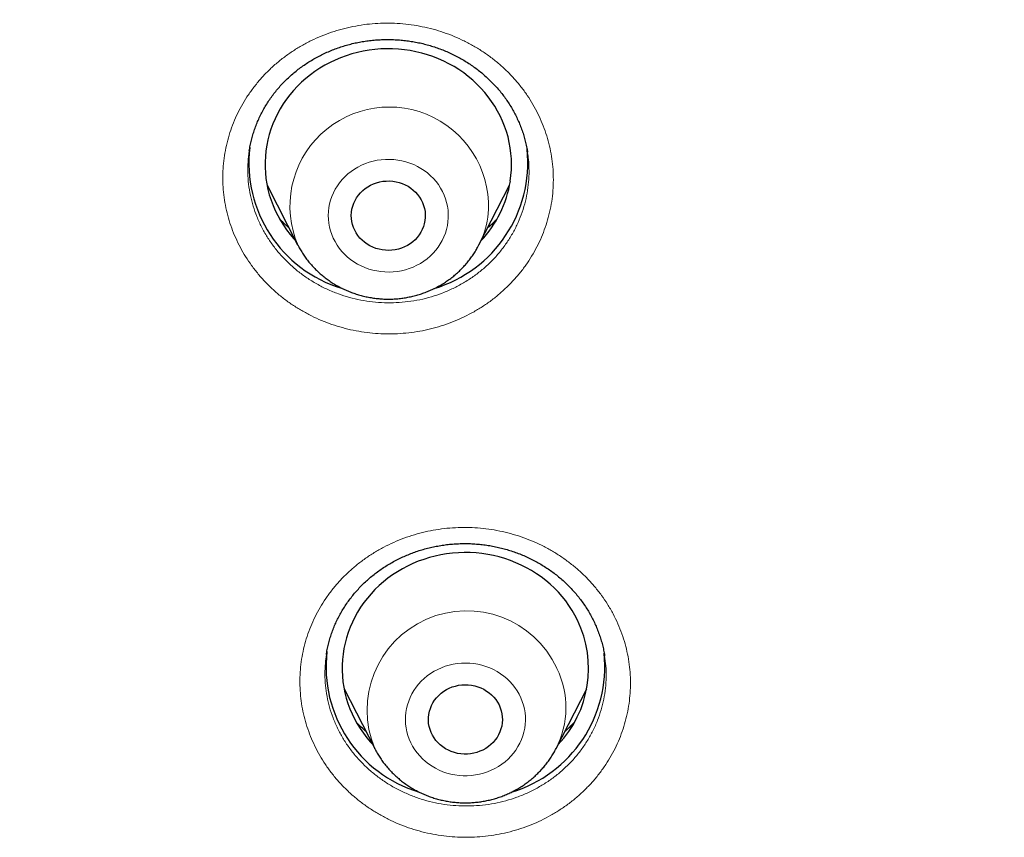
# Model space of a CAD drawing. Header units: millimetres. Extents: x 8 to 436, y 12 to 763.
# Tile 172 of 256: x 216 to 228, y 702 to 712. Entities that reach past the tile are written whole.
import ezdxf

# ---------------------------------------------------------------- set-up
doc = ezdxf.new("R2010")
doc.units = ezdxf.units.MM

msp = doc.modelspace()

# ---------------------------------------------------------------- linework, layer by layer
at = {"color": 7, "linetype": 'Continuous', "lineweight": 30}
for p, q in [((218.727, 710.799), (218.727, 710.796)), ((218.943, 710.381), (219.316, 709.653)), ((221.522, 709.653), (221.895, 710.381)), ((219.881, 704.249), (220.254, 703.521)), ((222.46, 703.521), (222.834, 704.249)), ((220.256, 703.519), (220.254, 703.521))]:
    msp.add_line(p, q, dxfattribs=at)
at = {"color": 7, "linetype": 'Continuous', "lineweight": 30, "flags": 128}
for points in [[(221.904, 710.43), (221.912, 710.497), (221.917, 710.565), (221.919, 710.632), (221.917, 710.7), (221.912, 710.767), (221.903, 710.834), (221.891, 710.901), (221.876, 710.967), (221.857, 711.032), (221.835, 711.096), (221.809, 711.16), (221.781, 711.222), (221.749, 711.282), (221.714, 711.342), (221.677, 711.399), (221.636, 711.455), (221.592, 711.509), (221.546, 711.561), (221.498, 711.61), (221.446, 711.658), (221.393, 711.703), (221.337, 711.746), (221.279, 711.786), (221.219, 711.823), (221.157, 711.858), (221.094, 711.889), (221.029, 711.918), (220.962, 711.944), (220.895, 711.967), (220.826, 711.987), (220.756, 712.004), (220.686, 712.018), (220.615, 712.028), (220.543, 712.035), (220.471, 712.039), (220.399, 712.04), (220.328, 712.038), (220.256, 712.032), (220.185, 712.023), (220.114, 712.011), (220.044, 711.995), (219.975, 711.977), (219.906, 711.955), (219.839, 711.931), (219.774, 711.903), (219.71, 711.872), (219.647, 711.839), (219.586, 711.803), (219.527, 711.764), (219.471, 711.723), (219.416, 711.679), (219.364, 711.632), (219.314, 711.583), (219.266, 711.533), (219.222, 711.48), (219.18, 711.425), (219.141, 711.368), (219.105, 711.309), (219.071, 711.249), (219.041, 711.188), (219.015, 711.125), (218.991, 711.061), (218.971, 710.997), (218.954, 710.931), (218.94, 710.865), (218.93, 710.798), (218.923, 710.73), (218.919, 710.663), (218.92, 710.595), (218.923, 710.528), (218.93, 710.46), (218.94, 710.394), (218.954, 710.327), (218.971, 710.262), (218.992, 710.197), (219.016, 710.133), (219.043, 710.07), (219.073, 710.009), (219.106, 709.949), (219.142, 709.891), (219.182, 709.834), (219.224, 709.779), (219.269, 709.726), (219.292, 709.701)], [(220.865, 709.948), (220.857, 709.911), (220.846, 709.875), (220.832, 709.84), (220.815, 709.807), (220.794, 709.775), (220.771, 709.744), (220.745, 709.716), (220.716, 709.69), (220.685, 709.667), (220.652, 709.646), (220.617, 709.628), (220.58, 709.613), (220.542, 709.601), (220.504, 709.593), (220.464, 709.587), (220.425, 709.585), (220.385, 709.587), (220.345, 709.591), (220.306, 709.599), (220.268, 709.61), (220.231, 709.624), (220.196, 709.641), (220.162, 709.661), (220.131, 709.684), (220.101, 709.709), (220.074, 709.736), (220.05, 709.766), (220.029, 709.798), (220.011, 709.831), (219.995, 709.866), (219.984, 709.901), (219.975, 709.938), (219.97, 709.975), (219.969, 710.012), (219.971, 710.05), (219.977, 710.087), (219.986, 710.123), (219.999, 710.159), (220.014, 710.193), (220.033, 710.226), (220.055, 710.257), (220.08, 710.286), (220.108, 710.313), (220.138, 710.338), (220.17, 710.36), (220.204, 710.379), (220.24, 710.396), (220.277, 710.409), (220.315, 710.42), (220.354, 710.427), (220.394, 710.43), (220.434, 710.431), (220.473, 710.428), (220.513, 710.422), (220.551, 710.412), (220.589, 710.4), (220.625, 710.384), (220.659, 710.366), (220.692, 710.344), (220.723, 710.32), (220.751, 710.294), (220.776, 710.265), (220.799, 710.235), (220.819, 710.202), (220.836, 710.168), (220.849, 710.133), (220.859, 710.097), (220.866, 710.06), (220.869, 710.023), (220.868, 709.985), (220.865, 709.948)], [(222.722, 705.084), (222.69, 705.145), (222.656, 705.204), (222.618, 705.262), (222.578, 705.318), (222.535, 705.372), (222.489, 705.424), (222.44, 705.474), (222.389, 705.522), (222.336, 705.567), (222.28, 705.61), (222.223, 705.65), (222.163, 705.688), (222.101, 705.723), (222.038, 705.755), (221.973, 705.784), (221.907, 705.81), (221.839, 705.834), (221.77, 705.854), (221.701, 705.871), (221.63, 705.885), (221.559, 705.895), (221.488, 705.903), (221.416, 705.907), (221.344, 705.908), (221.272, 705.906), (221.201, 705.901), (221.129, 705.892), (221.058, 705.88), (220.988, 705.865), (220.919, 705.847), (220.851, 705.825), (220.784, 705.801), (220.718, 705.774), (220.654, 705.743), (220.591, 705.71), (220.53, 705.674), (220.471, 705.636), (220.414, 705.595), (220.359, 705.551), (220.307, 705.505), (220.256, 705.456), (220.209, 705.405), (220.164, 705.353), (220.122, 705.298), (220.082, 705.241), (220.046, 705.183), (220.013, 705.123), (219.982, 705.062), (219.955, 704.999), (219.931, 704.935), (219.91, 704.871), (219.893, 704.805), (219.879, 704.739), (219.869, 704.672), (219.862, 704.605), (219.858, 704.537), (219.858, 704.47), (219.861, 704.402), (219.867, 704.335), (219.878, 704.268), (219.891, 704.201), (219.908, 704.136), (219.928, 704.071), (219.952, 704.007), (219.978, 703.944), (220.008, 703.883), (220.041, 703.823), (220.077, 703.764), (220.116, 703.707), (220.158, 703.652), (220.203, 703.599), (220.23, 703.569)], [(221.767, 704.052), (221.782, 704.017), (221.793, 703.981), (221.801, 703.945), (221.806, 703.908), (221.807, 703.87), (221.805, 703.833), (221.799, 703.796), (221.79, 703.76), (221.777, 703.724), (221.761, 703.69), (221.742, 703.657), (221.72, 703.626), (221.695, 703.597), (221.667, 703.57), (221.637, 703.545), (221.605, 703.523), (221.571, 703.504), (221.535, 703.488), (221.498, 703.475), (221.46, 703.464), (221.42, 703.458), (221.381, 703.454), (221.341, 703.454), (221.301, 703.457), (221.262, 703.463), (221.224, 703.472), (221.186, 703.485), (221.15, 703.501), (221.116, 703.52), (221.083, 703.541), (221.052, 703.565), (221.024, 703.592), (220.999, 703.62), (220.976, 703.651), (220.957, 703.684), (220.94, 703.718), (220.927, 703.753), (220.917, 703.789), (220.91, 703.826), (220.908, 703.863), (220.908, 703.901), (220.912, 703.938), (220.92, 703.975), (220.931, 704.011), (220.945, 704.046), (220.963, 704.079), (220.983, 704.111), (221.007, 704.141), (221.033, 704.169), (221.062, 704.195), (221.093, 704.219), (221.126, 704.239), (221.161, 704.257), (221.198, 704.272), (221.236, 704.283), (221.275, 704.292), (221.314, 704.297), (221.354, 704.299), (221.393, 704.298), (221.433, 704.293), (221.472, 704.285), (221.51, 704.274), (221.547, 704.26), (221.582, 704.243), (221.616, 704.222), (221.647, 704.2), (221.676, 704.174), (221.703, 704.147), (221.727, 704.117), (221.749, 704.085), (221.767, 704.052)]]:
    msp.add_lwpolyline(points, dxfattribs=at)
at = {"color": 252, "linetype": 'Continuous', "lineweight": 0, "flags": 128}
for points in [[(219.696, 710.106), (219.691, 710.059), (219.689, 710.011), (219.69, 709.964), (219.695, 709.917), (219.704, 709.87), (219.715, 709.824), (219.731, 709.779), (219.749, 709.735), (219.771, 709.692), (219.795, 709.651), (219.823, 709.611), (219.854, 709.573), (219.887, 709.538), (219.923, 709.504), (219.961, 709.474), (220.001, 709.445), (220.044, 709.419), (220.088, 709.396), (220.133, 709.376), (220.181, 709.359), (220.229, 709.345), (220.278, 709.335), (220.328, 709.327), (220.378, 709.323), (220.428, 709.322), (220.479, 709.324), (220.529, 709.33), (220.578, 709.338), (220.627, 709.35), (220.675, 709.365), (220.721, 709.383), (220.767, 709.404), (220.81, 709.428), (220.852, 709.455), (220.891, 709.484), (220.929, 709.516), (220.964, 709.551), (220.996, 709.587), (221.025, 709.625), (221.052, 709.666), (221.076, 709.707), (221.096, 709.751), (221.114, 709.795), (221.127, 709.841), (221.138, 709.887), (221.145, 709.934), (221.149, 709.981), (221.149, 710.029), (221.146, 710.076), (221.139, 710.123), (221.129, 710.169), (221.116, 710.215), (221.099, 710.26), (221.079, 710.303), (221.055, 710.345), (221.029, 710.386), (221, 710.424), (220.968, 710.461), (220.934, 710.495), (220.897, 710.528), (220.857, 710.557), (220.816, 710.584), (220.773, 710.609), (220.728, 710.63), (220.681, 710.649), (220.634, 710.664), (220.585, 710.677), (220.536, 710.686), (220.485, 710.692), (220.435, 710.694), (220.385, 710.694), (220.334, 710.69), (220.285, 710.683), (220.235, 710.672), (220.187, 710.659), (220.14, 710.642), (220.094, 710.623), (220.05, 710.6), (220.007, 710.575), (219.966, 710.547), (219.928, 710.516), (219.892, 710.483), (219.858, 710.448), (219.827, 710.41), (219.799, 710.371), (219.774, 710.33), (219.752, 710.287), (219.733, 710.243), (219.717, 710.198), (219.705, 710.152), (219.696, 710.106)], [(220.693, 703.591), (220.715, 703.549), (220.741, 703.508), (220.769, 703.469), (220.801, 703.432), (220.835, 703.397), (220.871, 703.364), (220.91, 703.334), (220.951, 703.306), (220.994, 703.281), (221.038, 703.259), (221.084, 703.24), (221.132, 703.223), (221.18, 703.21), (221.23, 703.2), (221.28, 703.194), (221.33, 703.19), (221.38, 703.19), (221.431, 703.193), (221.481, 703.2), (221.53, 703.209), (221.578, 703.222), (221.626, 703.238), (221.672, 703.257), (221.717, 703.279), (221.76, 703.304), (221.801, 703.331), (221.84, 703.361), (221.877, 703.394), (221.911, 703.428), (221.942, 703.465), (221.971, 703.504), (221.997, 703.545), (222.02, 703.587), (222.039, 703.631), (222.056, 703.676), (222.069, 703.721), (222.079, 703.768), (222.085, 703.815), (222.088, 703.862), (222.087, 703.91), (222.083, 703.957), (222.075, 704.004), (222.064, 704.05), (222.05, 704.095), (222.032, 704.14), (222.011, 704.183), (221.987, 704.224), (221.96, 704.264), (221.93, 704.303), (221.897, 704.339), (221.862, 704.373), (221.824, 704.404), (221.784, 704.433), (221.743, 704.459), (221.699, 704.483), (221.653, 704.504), (221.607, 704.521), (221.559, 704.536), (221.51, 704.548), (221.46, 704.556), (221.41, 704.561), (221.36, 704.563), (221.309, 704.561), (221.259, 704.556), (221.209, 704.548), (221.16, 704.537), (221.112, 704.523), (221.065, 704.505), (221.02, 704.485), (220.976, 704.462), (220.934, 704.436), (220.894, 704.407), (220.856, 704.375), (220.821, 704.342), (220.788, 704.306), (220.757, 704.268), (220.73, 704.228), (220.706, 704.187), (220.685, 704.144), (220.667, 704.099), (220.652, 704.054), (220.64, 704.008), (220.632, 703.961), (220.628, 703.914), (220.627, 703.867), (220.629, 703.819), (220.635, 703.772), (220.645, 703.726), (220.657, 703.68), (220.674, 703.635), (220.693, 703.591)]]:
    msp.add_lwpolyline(points, dxfattribs=at)
at = {"color": 252, "linetype": 'Continuous', "lineweight": 0}
for centre, radius, start, end in [((220.43, 710.123), 1.208, 353.6064, 203.3336), ((220.543, 710.156), 1.101, 332.2561, 351.2494), ((221.373, 703.987), 1.212, 24.9846, 202.6114), ((221.492, 704.02), 1.089, 332.674, 26.0306)]:
    msp.add_arc(centre, radius, start, end, dxfattribs=at)
at = {"color": 7, "linetype": 'Continuous', "lineweight": 30}
for centre, radius, start, end in [((220.315, 710.649), 1.593, 173.1077, 253.1652), ((220.519, 710.652), 1.597, 286.6379, 5.9057), ((220.546, 710.643), 1.375, 316.7231, 351.072), ((221.511, 704.497), 1.345, 316.3713, 25.857), ((221.254, 704.517), 1.593, 173.2731, 253.22), ((221.457, 704.52), 1.597, 286.69, 5.8582)]:
    msp.add_arc(centre, radius, start, end, dxfattribs=at)
at = {"color": 252, "linetype": 'Continuous', "lineweight": 0}
for points, knots in [([(184.507, 710.088), (184.52, 710.865), (184.549, 712.476), (184.777, 714.915), (185.147, 717.396), (185.668, 719.852), (186.334, 722.278), (187.143, 724.665), (188.094, 727.005), (189.183, 729.291), (190.406, 731.517), (191.761, 733.674), (193.242, 735.757), (194.845, 737.759), (196.564, 739.672), (198.396, 741.493), (200.333, 743.214), (202.37, 744.83), (204.5, 746.336), (206.716, 747.728), (209.012, 749), (211.38, 750.15), (213.814, 751.173), (216.304, 752.067), (218.844, 752.827), (221.425, 753.453), (224.04, 753.942), (226.679, 754.292), (229.335, 754.502), (232, 754.573), (234.665, 754.502), (237.321, 754.292), (239.96, 753.942), (242.575, 753.453), (245.156, 752.827), (247.696, 752.067), (250.186, 751.173), (252.62, 750.15), (254.988, 749), (257.284, 747.728), (259.5, 746.336), (261.63, 744.83), (263.667, 743.214), (265.604, 741.493), (267.436, 739.672), (269.155, 737.759), (270.758, 735.757), (272.239, 733.674), (273.594, 731.517), (274.817, 729.291), (275.906, 727.005), (276.857, 724.665), (277.666, 722.278), (278.332, 719.852), (278.853, 717.396), (279.223, 714.915), (279.451, 712.477), (279.48, 710.865), (279.493, 710.088)], [0, 0, 0, 0, 0.016668, 0.034569, 0.05247, 0.070372, 0.088273, 0.106174, 0.124075, 0.141977, 0.159878, 0.177779, 0.19568, 0.213582, 0.231483, 0.249384, 0.267286, 0.285187, 0.303088, 0.320989, 0.338891, 0.356792, 0.374693, 0.392594, 0.410496, 0.428397, 0.446298, 0.464199, 0.482101, 0.500002, 0.517903, 0.535804, 0.553706, 0.571607, 0.589508, 0.60741, 0.625311, 0.643212, 0.661113, 0.679015, 0.696916, 0.714817, 0.732718, 0.75062, 0.768521, 0.786422, 0.804323, 0.822225, 0.840126, 0.858027, 0.875928, 0.89383, 0.911731, 0.929632, 0.947534, 0.965435, 0.983336, 1, 1, 1, 1]), ([(186.501, 709.23), (186.52, 710.17), (186.556, 712.041), (186.855, 714.828), (187.335, 717.579), (188.01, 720.294), (188.879, 722.972), (189.936, 725.603), (191.168, 728.166), (192.57, 730.637), (194.135, 733.005), (195.865, 735.271), (197.757, 737.433), (199.805, 739.483), (201.988, 741.408), (204.289, 743.187), (206.7, 744.812), (209.22, 746.283), (211.849, 747.6), (214.577, 748.758), (217.376, 749.751), (220.227, 750.567), (223.116, 751.201), (226.044, 751.654), (229.009, 751.925), (232, 752.015), (234.991, 751.925), (237.957, 751.654), (240.885, 751.201), (243.774, 750.567), (246.624, 749.751), (249.424, 748.758), (252.151, 747.6), (254.781, 746.282), (257.301, 744.811), (259.712, 743.186), (262.013, 741.408), (264.195, 739.483), (266.243, 737.432), (268.136, 735.27), (269.865, 733.004), (271.431, 730.636), (272.832, 728.165), (274.065, 725.603), (275.121, 722.972), (275.99, 720.293), (276.665, 717.578), (277.145, 714.827), (277.444, 712.041), (277.48, 710.17), (277.499, 709.23)], [0, 0, 0, 0, 0.020985, 0.041789, 0.062502, 0.083215, 0.104018, 0.125, 0.145986, 0.166791, 0.187505, 0.208217, 0.229019, 0.25, 0.270986, 0.291791, 0.312505, 0.333217, 0.354019, 0.375, 0.395986, 0.416791, 0.437505, 0.458217, 0.479019, 0.5, 0.520986, 0.541791, 0.562505, 0.583217, 0.604019, 0.625, 0.645986, 0.666791, 0.687505, 0.708217, 0.729019, 0.75, 0.770986, 0.791791, 0.812505, 0.833217, 0.854019, 0.875, 0.895985, 0.916789, 0.937502, 0.958215, 0.979017, 1, 1, 1, 1]), ([(218.425, 710.74), (218.432, 710.781), (218.447, 710.865), (218.481, 710.989), (218.522, 711.11), (218.572, 711.229), (218.631, 711.343), (218.697, 711.454), (218.772, 711.56), (218.854, 711.662), (218.943, 711.758), (219.039, 711.848), (219.141, 711.931), (219.249, 712.008), (219.362, 712.078), (219.48, 712.141), (219.602, 712.196), (219.728, 712.243), (219.857, 712.282), (219.989, 712.312), (220.123, 712.335), (220.258, 712.349), (220.393, 712.354), (220.529, 712.35), (220.665, 712.338), (220.799, 712.317), (220.931, 712.288), (221.061, 712.251), (221.188, 712.205), (221.312, 712.151), (221.431, 712.09), (221.546, 712.022), (221.656, 711.946), (221.76, 711.863), (221.858, 711.774), (221.95, 711.679), (222.034, 711.579), (222.111, 711.474), (222.18, 711.363), (222.242, 711.249), (222.295, 711.131), (222.339, 711.011), (222.375, 710.887), (222.402, 710.762), (222.42, 710.635), (222.428, 710.507), (222.428, 710.378), (222.418, 710.247), (222.398, 710.116), (222.368, 709.988), (222.33, 709.864), (222.284, 709.744), (222.229, 709.628), (222.165, 709.515), (222.094, 709.406), (222.016, 709.303), (221.929, 709.205), (221.836, 709.112), (221.737, 709.025), (221.632, 708.945), (221.521, 708.872), (221.405, 708.807), (221.284, 708.748), (221.16, 708.698), (221.032, 708.655), (220.902, 708.621), (220.769, 708.595), (220.634, 708.578), (220.499, 708.569), (220.363, 708.568), (220.228, 708.577), (220.093, 708.594), (219.959, 708.619), (219.828, 708.653), (219.7, 708.695), (219.575, 708.745), (219.453, 708.803), (219.336, 708.868), (219.224, 708.941), (219.117, 709.02), (219.017, 709.107), (218.923, 709.199), (218.835, 709.297), (218.754, 709.401), (218.682, 709.509), (218.617, 709.621), (218.56, 709.737), (218.512, 709.857), (218.472, 709.979), (218.441, 710.104), (218.42, 710.23), (218.407, 710.357), (218.404, 710.485), (218.409, 710.613), (218.42, 710.697), (218.425, 710.74)], [0, 0, 0, 0, 0.0107062, 0.021449, 0.0322042, 0.042947, 0.0536532, 0.0643659, 0.0751153, 0.085877, 0.0966263, 0.107339, 0.1180524, 0.1288024, 0.1395648, 0.1503148, 0.1610282, 0.1717427, 0.1824938, 0.1932573, 0.2040084, 0.2147229, 0.2254384, 0.2361905, 0.246955, 0.2577072, 0.2684227, 0.2791387, 0.2898913, 0.3006564, 0.311409, 0.322125, 0.3328408, 0.3435932, 0.3543581, 0.3651105, 0.3758262, 0.3865412, 0.3972927, 0.4080566, 0.4188082, 0.4295231, 0.4402369, 0.4509873, 0.4617501, 0.4725005, 0.4832143, 0.4943772, 0.505554, 0.516717, 0.52743, 0.5381797, 0.5489418, 0.5596915, 0.5704045, 0.5811176, 0.5918672, 0.6026293, 0.6133789, 0.624092, 0.6348057, 0.645556, 0.6563187, 0.667069, 0.6777827, 0.6884976, 0.699249, 0.7100129, 0.7207643, 0.7314792, 0.7421949, 0.7529473, 0.763712, 0.7744644, 0.7851801, 0.7958962, 0.8066488, 0.8174139, 0.8281665, 0.8388825, 0.8495981, 0.8603503, 0.8711149, 0.8818671, 0.8925827, 0.9032972, 0.9140484, 0.924812, 0.9355632, 0.9462778, 0.9569977, 0.9677543, 0.9785234, 0.98928, 1, 1, 1, 1]), ([(218.727, 710.796), (218.721, 710.752), (218.71, 710.663), (218.708, 710.528), (218.717, 710.392), (218.739, 710.257), (218.773, 710.125), (218.818, 709.996), (218.875, 709.87), (218.943, 709.75), (219.021, 709.635), (219.109, 709.528), (219.207, 709.427), (219.313, 709.334), (219.428, 709.25), (219.548, 709.176), (219.676, 709.11), (219.809, 709.056), (219.946, 709.012), (220.085, 708.979), (220.229, 708.957), (220.373, 708.947), (220.517, 708.948), (220.66, 708.96), (220.803, 708.984), (220.943, 709.019), (221.078, 709.065), (221.208, 709.122), (221.334, 709.189), (221.453, 709.265), (221.565, 709.351), (221.668, 709.445), (221.763, 709.548), (221.848, 709.657), (221.922, 709.773), (221.986, 709.894), (222.04, 710.02), (222.081, 710.15), (222.111, 710.283), (222.128, 710.417), (222.134, 710.554), (222.127, 710.673), (222.119, 710.749), (222.114, 710.778), (222.114, 710.78)], [0, 0, 0, 0, 0.024151, 0.048471, 0.073319, 0.09835, 0.122501, 0.147084, 0.171668, 0.196699, 0.220852, 0.245437, 0.270022, 0.295055, 0.319211, 0.3438, 0.368389, 0.393424, 0.417584, 0.442176, 0.466768, 0.491807, 0.515969, 0.540298, 0.565156, 0.590197, 0.614357, 0.63895, 0.663543, 0.688583, 0.712741, 0.737331, 0.761921, 0.786958, 0.811113, 0.835699, 0.860285, 0.885319, 0.909471, 0.934055, 0.958638, 0.983669, 0.998952, 1, 1, 1, 1]), ([(219.208, 709.863), (219.206, 709.865), (219.179, 709.887), (219.141, 709.922), (219.108, 709.956), (219.097, 709.969)], [0, 0, 0, 0, 0.067699, 0.670332, 1, 1, 1, 1]), ([(221.74, 709.965), (221.715, 709.938), (221.679, 709.901), (221.639, 709.869), (221.628, 709.86)], [0, 0, 0, 0, 0.716645, 1, 1, 1, 1]), ([(219.525, 703.552), (219.507, 703.591), (219.471, 703.669), (219.428, 703.79), (219.393, 703.913), (219.367, 704.038), (219.35, 704.164), (219.342, 704.291), (219.344, 704.419), (219.354, 704.546), (219.374, 704.672), (219.402, 704.796), (219.44, 704.918), (219.486, 705.037), (219.541, 705.154), (219.604, 705.266), (219.675, 705.375), (219.753, 705.478), (219.839, 705.576), (219.932, 705.669), (220.031, 705.755), (220.136, 705.835), (220.247, 705.908), (220.363, 705.974), (220.484, 706.032), (220.608, 706.083), (220.736, 706.126), (220.866, 706.16), (220.999, 706.186), (221.133, 706.204), (221.269, 706.213), (221.405, 706.214), (221.54, 706.206), (221.675, 706.189), (221.808, 706.164), (221.94, 706.13), (222.068, 706.089), (222.193, 706.039), (222.315, 705.982), (222.432, 705.917), (222.544, 705.844), (222.651, 705.765), (222.752, 705.68), (222.846, 705.588), (222.934, 705.49), (223.015, 705.387), (223.089, 705.278), (223.155, 705.163), (223.214, 705.042), (223.263, 704.92), (223.302, 704.796), (223.332, 704.672), (223.353, 704.546), (223.365, 704.419), (223.368, 704.292), (223.361, 704.165), (223.345, 704.038), (223.321, 703.913), (223.287, 703.79), (223.245, 703.669), (223.194, 703.551), (223.134, 703.437), (223.067, 703.327), (222.992, 703.221), (222.909, 703.12), (222.819, 703.026), (222.723, 702.936), (222.62, 702.853), (222.511, 702.777), (222.398, 702.708), (222.28, 702.646), (222.157, 702.592), (222.03, 702.546), (221.901, 702.508), (221.769, 702.478), (221.636, 702.457), (221.5, 702.444), (221.365, 702.44), (221.229, 702.444), (221.094, 702.457), (220.96, 702.478), (220.828, 702.508), (220.698, 702.546), (220.571, 702.592), (220.448, 702.646), (220.329, 702.708), (220.214, 702.777), (220.105, 702.853), (220.001, 702.936), (219.904, 703.025), (219.813, 703.12), (219.729, 703.221), (219.653, 703.327), (219.584, 703.437), (219.545, 703.514), (219.525, 703.552)], [0, 0, 0, 0, 0.010706, 0.021449, 0.032204, 0.042947, 0.053653, 0.064366, 0.075115, 0.085877, 0.096626, 0.107339, 0.118052, 0.128802, 0.139565, 0.150315, 0.161028, 0.171743, 0.182494, 0.193257, 0.204008, 0.214723, 0.225438, 0.23619, 0.246955, 0.257707, 0.268423, 0.279139, 0.289891, 0.300656, 0.311409, 0.322125, 0.332841, 0.343593, 0.354358, 0.36511, 0.375826, 0.386541, 0.397293, 0.408057, 0.418808, 0.429523, 0.440237, 0.450987, 0.46175, 0.4725, 0.483214, 0.494377, 0.505554, 0.516717, 0.52743, 0.53818, 0.548942, 0.559691, 0.570405, 0.581118, 0.591867, 0.602629, 0.613379, 0.624092, 0.634806, 0.645556, 0.656319, 0.667069, 0.677783, 0.688498, 0.699249, 0.710013, 0.720764, 0.731479, 0.742195, 0.752947, 0.763712, 0.774464, 0.78518, 0.795896, 0.806649, 0.817414, 0.828167, 0.838883, 0.849598, 0.86035, 0.871115, 0.881867, 0.892583, 0.903297, 0.914048, 0.924812, 0.935563, 0.946278, 0.956998, 0.967754, 0.978523, 0.98928, 1, 1, 1, 1]), ([(219.666, 704.666), (219.661, 704.631), (219.65, 704.552), (219.646, 704.426), (219.652, 704.29), (219.672, 704.156), (219.702, 704.025), (219.745, 703.894), (219.783, 703.81), (219.802, 703.768)], [0, 0, 0, 0, 0.114767, 0.261907, 0.411722, 0.556188, 0.703235, 0.850282, 1, 1, 1, 1]), ([(219.802, 703.768), (219.823, 703.728), (219.864, 703.648), (219.94, 703.533), (220.027, 703.423), (220.122, 703.321), (220.227, 703.227), (220.338, 703.142), (220.459, 703.064), (220.585, 702.998), (220.716, 702.941), (220.851, 702.895), (220.992, 702.859), (221.134, 702.835), (221.278, 702.823), (221.422, 702.821), (221.567, 702.831), (221.709, 702.852), (221.849, 702.885), (221.985, 702.928), (222.118, 702.982), (222.244, 703.047), (222.364, 703.121), (222.477, 703.204), (222.583, 703.296), (222.68, 703.397), (222.767, 703.504), (222.844, 703.618), (222.911, 703.738), (222.967, 703.863), (223.011, 703.992), (223.043, 704.123), (223.064, 704.257), (223.072, 704.392), (223.069, 704.524), (223.057, 704.608), (223.051, 704.648)], [0, 0, 0, 0, 0.028982, 0.058165, 0.087983, 0.11802, 0.147002, 0.176503, 0.206003, 0.23604, 0.265024, 0.294527, 0.324029, 0.354068, 0.383056, 0.412563, 0.44207, 0.472113, 0.501105, 0.530615, 0.560126, 0.590173, 0.619167, 0.648362, 0.678192, 0.708241, 0.737234, 0.766746, 0.796257, 0.826306, 0.855295, 0.884804, 0.914312, 0.944357, 0.973342, 1, 1, 1, 1]), ([(220.146, 703.732), (220.145, 703.733), (220.12, 703.753), (220.082, 703.788), (220.047, 703.824), (220.034, 703.838)], [0, 0, 0, 0, 0.022216, 0.623436, 1, 1, 1, 1]), ([(222.681, 703.836), (222.656, 703.81), (222.621, 703.773), (222.58, 703.74), (222.567, 703.73)], [0, 0, 0, 0, 0.683258, 1, 1, 1, 1])]:
    msp.add_open_spline(points, degree=3, knots=knots, dxfattribs=at)
at = {"color": 7, "linetype": 'Continuous', "lineweight": 30}
for points, knots in [([(218.727, 710.796), (218.728, 710.807), (218.734, 710.84), (218.745, 710.895), (218.761, 710.961), (218.78, 711.026), (218.803, 711.09), (218.828, 711.153), (218.856, 711.216), (218.887, 711.277), (218.921, 711.337), (218.957, 711.395), (218.996, 711.452), (219.038, 711.508), (219.082, 711.561), (219.128, 711.613), (219.177, 711.663), (219.229, 711.711), (219.282, 711.757), (219.337, 711.801), (219.395, 711.842), (219.453, 711.881), (219.514, 711.917), (219.576, 711.951), (219.64, 711.983), (219.706, 712.012), (219.773, 712.039), (219.841, 712.063), (219.91, 712.084), (219.98, 712.103), (220.05, 712.118), (220.12, 712.131), (220.192, 712.141), (220.264, 712.148), (220.337, 712.152), (220.41, 712.154), (220.483, 712.152), (220.556, 712.148), (220.628, 712.141), (220.699, 712.131), (220.77, 712.118), (220.841, 712.103), (220.911, 712.084), (220.98, 712.063), (221.048, 712.039), (221.116, 712.013), (221.182, 711.983), (221.246, 711.952), (221.308, 711.918), (221.369, 711.881), (221.429, 711.842), (221.487, 711.801), (221.542, 711.758), (221.596, 711.712), (221.648, 711.664), (221.697, 711.615), (221.745, 711.563), (221.79, 711.509), (221.832, 711.454), (221.872, 711.397), (221.909, 711.339), (221.944, 711.279), (221.975, 711.219), (222.004, 711.157), (222.03, 711.093), (222.054, 711.029), (222.074, 710.964), (222.091, 710.898), (222.105, 710.837), (222.111, 710.797), (222.114, 710.78)], [0, 0, 0, 0, 0.007246, 0.022292, 0.037304, 0.052298, 0.067283, 0.082264, 0.097247, 0.11224, 0.127246, 0.142253, 0.157208, 0.172082, 0.187004, 0.201956, 0.216921, 0.231878, 0.246805, 0.261685, 0.276495, 0.291274, 0.305983, 0.32079, 0.335666, 0.35058, 0.365501, 0.380386, 0.395201, 0.409917, 0.424553, 0.439203, 0.453945, 0.468769, 0.483642, 0.498534, 0.513401, 0.528209, 0.542924, 0.557544, 0.572184, 0.586924, 0.601724, 0.616566, 0.631428, 0.646287, 0.661119, 0.675904, 0.690632, 0.705355, 0.720164, 0.734977, 0.749797, 0.764629, 0.779478, 0.794349, 0.809247, 0.82418, 0.83911, 0.85399, 0.86887, 0.883759, 0.898663, 0.913587, 0.928538, 0.943522, 0.958546, 0.973584, 0.988562, 1, 1, 1, 1]), ([(219.207, 709.865), (219.196, 709.875), (219.166, 709.9), (219.13, 709.934), (219.106, 709.959), (219.098, 709.966)], [0, 0, 0, 0, 0.304539, 0.782525, 1, 1, 1, 1]), ([(221.739, 709.962), (221.727, 709.951), (221.699, 709.922), (221.662, 709.888), (221.636, 709.866), (221.628, 709.859)], [0, 0, 0, 0, 0.327522, 0.798505, 1, 1, 1, 1]), ([(219.316, 709.654), (219.322, 709.642), (219.337, 709.612), (219.365, 709.566), (219.398, 709.516), (219.434, 709.467), (219.472, 709.42), (219.513, 709.376), (219.556, 709.333), (219.601, 709.292), (219.649, 709.253), (219.698, 709.217), (219.749, 709.183), (219.802, 709.152), (219.857, 709.123), (219.913, 709.097), (219.97, 709.074), (220.028, 709.054), (220.088, 709.036), (220.148, 709.021), (220.209, 709.01), (220.271, 709.001), (220.333, 708.995), (220.395, 708.992), (220.458, 708.993), (220.52, 708.996), (220.582, 709.003), (220.643, 709.012), (220.704, 709.025), (220.765, 709.04), (220.824, 709.058), (220.882, 709.079), (220.94, 709.104), (220.996, 709.13), (221.05, 709.16), (221.103, 709.192), (221.154, 709.227), (221.203, 709.264), (221.25, 709.303), (221.295, 709.345), (221.337, 709.389), (221.378, 709.434), (221.416, 709.482), (221.451, 709.531), (221.483, 709.583), (221.507, 709.623), (221.518, 709.646), (221.521, 709.652)], [0, 0, 0, 0, 0.0148367, 0.0373087, 0.059802, 0.0823181, 0.1048582, 0.1274233, 0.1500138, 0.1726302, 0.1952723, 0.2179399, 0.2406325, 0.2633494, 0.2860895, 0.3088517, 0.3316347, 0.354437, 0.3772571, 0.4000934, 0.422944, 0.4458074, 0.4686814, 0.4915644, 0.5144544, 0.5373493, 0.5602466, 0.5831442, 0.6060401, 0.6289321, 0.6518181, 0.674696, 0.6975637, 0.7204191, 0.74326, 0.7660844, 0.7888905, 0.8116763, 0.8344403, 0.8571809, 0.8798968, 0.902587, 0.9252507, 0.9478876, 0.9704974, 0.9930803, 1, 1, 1, 1]), ([(219.666, 704.666), (219.666, 704.67), (219.67, 704.695), (219.679, 704.743), (219.694, 704.809), (219.713, 704.875), (219.734, 704.939), (219.759, 705.003), (219.786, 705.065), (219.816, 705.126), (219.849, 705.186), (219.885, 705.244), (219.923, 705.302), (219.965, 705.358), (220.008, 705.412), (220.054, 705.464), (220.102, 705.514), (220.152, 705.562), (220.204, 705.608), (220.259, 705.652), (220.316, 705.694), (220.375, 705.734), (220.436, 705.771), (220.498, 705.806), (220.562, 705.839), (220.626, 705.868), (220.692, 705.895), (220.759, 705.92), (220.828, 705.942), (220.897, 705.961), (220.968, 705.977), (221.039, 705.991), (221.111, 706.002), (221.183, 706.01), (221.256, 706.015), (221.328, 706.017), (221.4, 706.017), (221.473, 706.013), (221.545, 706.007), (221.617, 705.998), (221.689, 705.986), (221.76, 705.971), (221.83, 705.953), (221.899, 705.933), (221.968, 705.91), (222.035, 705.884), (222.101, 705.856), (222.166, 705.825), (222.229, 705.792), (222.291, 705.756), (222.35, 705.718), (222.409, 705.678), (222.465, 705.635), (222.52, 705.59), (222.572, 705.543), (222.622, 705.494), (222.67, 705.443), (222.715, 705.391), (222.758, 705.336), (222.799, 705.28), (222.837, 705.222), (222.872, 705.163), (222.905, 705.103), (222.935, 705.041), (222.961, 704.979), (222.985, 704.915), (223.007, 704.85), (223.025, 704.785), (223.04, 704.719), (223.049, 704.673), (223.052, 704.65), (223.052, 704.648)], [0, 0, 0, 0, 0.002314, 0.017427, 0.032536, 0.047616, 0.062649, 0.077612, 0.09253, 0.107427, 0.122411, 0.137454, 0.152525, 0.16759, 0.182607, 0.197546, 0.212376, 0.227143, 0.241894, 0.256744, 0.271665, 0.286625, 0.301592, 0.316522, 0.331381, 0.34614, 0.360824, 0.375496, 0.390269, 0.405094, 0.419952, 0.434822, 0.449678, 0.464498, 0.479263, 0.493977, 0.50867, 0.523443, 0.538212, 0.552981, 0.567755, 0.582539, 0.597336, 0.612152, 0.626995, 0.641801, 0.656568, 0.671328, 0.686091, 0.700863, 0.71565, 0.730459, 0.745297, 0.760172, 0.775055, 0.78987, 0.804725, 0.819607, 0.834512, 0.849436, 0.864375, 0.879326, 0.894284, 0.90924, 0.924172, 0.939133, 0.954124, 0.96914, 0.984175, 0.999225, 1, 1, 1, 1]), ([(220.145, 703.735), (220.135, 703.742), (220.108, 703.766), (220.071, 703.799), (220.045, 703.826), (220.036, 703.835)], [0, 0, 0, 0, 0.246682, 0.725259, 1, 1, 1, 1]), ([(222.679, 703.833), (222.668, 703.822), (222.641, 703.795), (222.604, 703.76), (222.576, 703.737), (222.567, 703.729)], [0, 0, 0, 0, 0.299122, 0.765501, 1, 1, 1, 1]), ([(220.256, 703.519), (220.258, 703.515), (220.269, 703.493), (220.291, 703.454), (220.323, 703.403), (220.358, 703.353), (220.396, 703.306), (220.436, 703.26), (220.478, 703.217), (220.522, 703.175), (220.569, 703.135), (220.618, 703.098), (220.668, 703.064), (220.72, 703.031), (220.774, 703.002), (220.83, 702.975), (220.887, 702.95), (220.945, 702.929), (221.004, 702.91), (221.064, 702.895), (221.125, 702.882), (221.186, 702.872), (221.248, 702.865), (221.31, 702.861), (221.372, 702.86), (221.435, 702.863), (221.497, 702.868), (221.559, 702.876), (221.62, 702.888), (221.68, 702.902), (221.74, 702.919), (221.799, 702.939), (221.857, 702.962), (221.913, 702.988), (221.968, 703.017), (222.021, 703.048), (222.073, 703.081), (222.123, 703.118), (222.171, 703.156), (222.216, 703.197), (222.26, 703.24), (222.301, 703.285), (222.34, 703.332), (222.376, 703.381), (222.41, 703.431), (222.438, 703.478), (222.453, 703.508), (222.46, 703.521)], [0, 0, 0, 0, 0.0052423, 0.0277366, 0.0502434, 0.0727724, 0.0953251, 0.1179025, 0.1405051, 0.1631335, 0.1857878, 0.2084677, 0.2311729, 0.2539026, 0.276656, 0.2994319, 0.3222292, 0.3450464, 0.367882, 0.3907343, 0.4136018, 0.4364826, 0.4593749, 0.4822768, 0.5051864, 0.5281018, 0.5510204, 0.5739402, 0.596859, 0.6197747, 0.6426852, 0.6655885, 0.6884822, 0.7113645, 0.734233, 0.7570859, 0.779921, 0.8027365, 0.8255308, 0.8483022, 0.8710493, 0.8937711, 0.9164667, 0.9391355, 0.9617772, 0.9843918, 1, 1, 1, 1])]:
    msp.add_open_spline(points, degree=3, knots=knots, dxfattribs=at)

doc.saveas('drawing.dxf')
